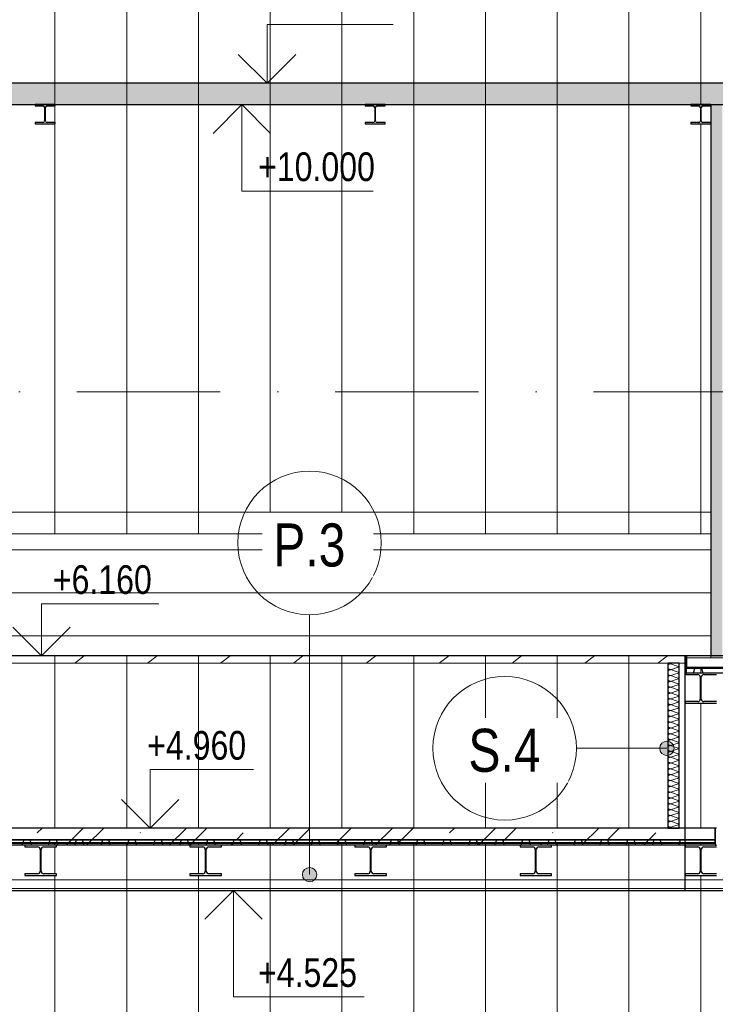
# Model space of a CAD drawing. Header units: millimetres. Extents: x -2033 to 156832, y -23587 to 25008.
# Tile 62 of 71: x 109191 to 114039, y 3732 to 10592. Entities that reach past the tile are written whole.
import ezdxf

# ---------------------------------------------------------------- set-up
doc = ezdxf.new("R2010")
doc.units = ezdxf.units.MM
doc.linetypes.add('Čerchovaná 10mm', pattern=[1800, 1000, -400, 0, -400])
for name, color, linetype, lineweight in [('CA_KOTY', 3, 'Continuous', 9), ('CA_OSY', 5, 'Continuous', 9), ('CA_PODLAHA', 1, 'Continuous', 25), ('CA_PODLAHA25', 7, 'Continuous', 13), ('CA_POHHRA25', 7, 'Continuous', 13), ('CA_PSVBUB', 3, 'Continuous', 9), ('CA_REZY', 1, 'Continuous', 25), ('CA_SRAFY', 9, 'Continuous', 25), ('CA_ZARIZPRED', 8, 'Continuous', 13), ('Popisky podlahy', 250, 'Continuous', 9)]:
    doc.layers.add(name, color=color, linetype=linetype, lineweight=lineweight)
doc.styles.add('Arial_3', font='arial.ttf', dxfattribs={"width": 0.8, "height": 200})
doc.styles.add('Arial_8', font='arial.ttf', dxfattribs={"width": 0.8, "height": 300})
pattern_1 = [(45, (113120.25, 2698.53), (-359.21, 359.21), []), (45, (113263.94, 2698.53), (-359.21, 359.21), []), (45, (113551.3, 2698.53), (-215.526, 502.894), [203.2, -101.6, 3.353, -98.247])]

# ---------------------------------------------------------------- blocks, each defined once
blk = doc.blocks.new('ocelová kce final - 11542_003_OK-HALA_TaO-2_ET_AciS_2025-05-29_upr_dwg-2597525-ŘEZ 4 _vestavek V1')
at = {"layer": 'CA_REZY'}
for p, q in [((10200, 10000), (10060, 10000)), ((10060, 10000), (10060, 9991.5)), ((10060, 9991.5), (10115.2, 9991.5)), ((10127.2, 9979.5), (10127.2, 9887.5)), ((10132.7, 9887.5), (10132.7, 9979.5)), ((10144.7, 9991.5), (10200, 9991.5)), ((10200, 9991.5), (10200, 10000)), ((12500, 10000), (12360, 10000)), ((12360, 10000), (12360, 9991.5)), ((12360, 9991.5), (12415.2, 9991.5)), ((12427.2, 9979.5), (12427.2, 9887.5)), ((12432.7, 9887.5), (12432.7, 9979.5)), ((12444.7, 9991.5), (12500, 9991.5)), ((12500, 9991.5), (12500, 10000)), ((14770, 10000), (14630, 10000)), ((14630, 10000), (14630, 9991.5)), ((14630, 9991.5), (14685.2, 9991.5)), ((14697.2, 9979.5), (14697.2, 9887.5)), ((14702.7, 9887.5), (14702.7, 9979.5)), ((14714.7, 9991.5), (14770, 9991.5)), ((14770, 9991.5), (14770, 10000)), ((10115.2, 9875.5), (10060, 9875.5)), ((10060, 9875.5), (10060, 9867)), ((10060, 9867), (10200, 9867)), ((10200, 9875.5), (10144.7, 9875.5)), ((10200, 9867), (10200, 9875.5)), ((12415.2, 9875.5), (12360, 9875.5)), ((12360, 9875.5), (12360, 9867)), ((12360, 9867), (12500, 9867)), ((12500, 9875.5), (12444.7, 9875.5)), ((12500, 9867), (12500, 9875.5)), ((14685.2, 9875.5), (14630, 9875.5)), ((14630, 9875.5), (14630, 9867)), ((14630, 9867), (14770, 9867)), ((14770, 9875.5), (14714.7, 9875.5)), ((14770, 9867), (14770, 9875.5)), ((14600, 6160), (14590, 6160)), ((14590, 6160), (14590, 6040)), ((14600, 6040), (14600, 6160)), ((20440, 6160), (14600, 6160)), ((14600, 6160), (14600, 6079)), ((14810, 6040), (14590, 6040)), ((14590, 6040), (14590, 6029)), ((14590, 6040), (14600, 6040)), ((14600, 6079), (20440, 6079)), ((20440, 6079), (14600, 6079)), ((14600, 6079), (14600, 6076.3)), ((14600, 6076.3), (20440, 6076.3)), ((20440, 6076.3), (14600, 6076.3)), ((14600, 6076.3), (14600, 6074.5)), ((14600, 6074.5), (20440, 6074.5)), ((14590, 6029), (14678.5, 6029)), ((14696.5, 6011), (14696.5, 5859)), ((14703.5, 5859), (14703.5, 6011)), ((14721.5, 6029), (14810, 6029)), ((14590, 5841), (14590, 5830)), ((14678.5, 5841), (14590, 5841)), ((14810, 5841), (14721.5, 5841)), ((14590, 5830), (14810, 5830)), ((14800, 4960), (7380, 4960)), ((14800, 4960), (14800, 4840)), ((14810, 4960), (14800, 4960)), ((14800, 4879), (14800, 4960)), ((7380, 4879), (14800, 4879)), ((14800, 4879), (7380, 4879)), ((14800, 4857.6), (14800, 4879)), ((7380, 4857.6), (14800, 4857.6)), ((14800, 4857.6), (7380, 4857.6)), ((7380, 4855.9), (14800, 4855.9)), ((10210, 4840), (9990, 4840)), ((9990, 4840), (9990, 4829)), ((9990, 4829), (10078.5, 4829)), ((10096.5, 4811), (10096.5, 4659)), ((10103.5, 4659), (10103.5, 4811)), ((10121.5, 4829), (10210, 4829)), ((10210, 4829), (10210, 4840)), ((11360, 4840), (11140, 4840)), ((11140, 4840), (11140, 4829)), ((11140, 4829), (11228.5, 4829)), ((11246.5, 4811), (11246.5, 4659)), ((11253.5, 4659), (11253.5, 4811)), ((11271.5, 4829), (11360, 4829)), ((11360, 4829), (11360, 4840)), ((12510, 4840), (12290, 4840)), ((12290, 4840), (12290, 4829)), ((12290, 4829), (12378.5, 4829)), ((12396.5, 4811), (12396.5, 4659)), ((12403.5, 4659), (12403.5, 4811)), ((12421.5, 4829), (12510, 4829)), ((12510, 4829), (12510, 4840)), ((13660, 4840), (13440, 4840)), ((13440, 4840), (13440, 4829)), ((13440, 4829), (13528.5, 4829)), ((13546.5, 4811), (13546.5, 4659)), ((13553.5, 4659), (13553.5, 4811)), ((13571.5, 4829), (13660, 4829)), ((13660, 4829), (13660, 4840)), ((14810, 4840), (14590, 4840)), ((14590, 4840), (14590, 4829)), ((14590, 4829), (14678.5, 4829)), ((14696.5, 4811), (14696.5, 4659)), ((14703.5, 4659), (14703.5, 4811)), ((14721.5, 4829), (14810, 4829)), ((14800, 4855.9), (14800, 4857.6)), ((14800, 4840), (14810, 4840)), ((9990, 4641), (9990, 4630)), ((10078.5, 4641), (9990, 4641)), ((9990, 4630), (10210, 4630)), ((10210, 4641), (10121.5, 4641)), ((10210, 4630), (10210, 4641)), ((11228.5, 4641), (11140, 4641)), ((11140, 4641), (11140, 4630)), ((11140, 4630), (11360, 4630)), ((11360, 4641), (11271.5, 4641)), ((11360, 4630), (11360, 4641)), ((12378.5, 4641), (12290, 4641)), ((12290, 4641), (12290, 4630)), ((12290, 4630), (12510, 4630)), ((12510, 4641), (12421.5, 4641)), ((12510, 4630), (12510, 4641)), ((13528.5, 4641), (13440, 4641)), ((13440, 4641), (13440, 4630)), ((13440, 4630), (13660, 4630)), ((13660, 4641), (13571.5, 4641)), ((13660, 4630), (13660, 4641)), ((14590, 4641), (14590, 4630)), ((14678.5, 4641), (14590, 4641)), ((14590, 4630), (14810, 4630)), ((14810, 4641), (14721.5, 4641))]:
    blk.add_line(p, q, dxfattribs=at)
for centre, radius, start, end in [((10115.2, 9979.5), 12, 0, 90), ((10144.7, 9979.5), 12, 90, 180), ((12415.2, 9979.5), 12, 0, 90), ((12444.7, 9979.5), 12, 90, 180), ((14685.2, 9979.5), 12, 0, 90), ((14714.7, 9979.5), 12, 90, 180), ((10115.2, 9887.5), 12, 270, 0), ((10144.7, 9887.5), 12, 180, 270), ((12415.2, 9887.5), 12, 270, 0), ((12444.7, 9887.5), 12, 180, 270), ((14685.2, 9887.5), 12, 270, 0), ((14714.7, 9887.5), 12, 180, 270), ((14678.5, 6011), 18, 0, 90), ((14721.5, 6011), 18, 90, 180), ((14678.5, 5859), 18, 270, 0), ((14721.5, 5859), 18, 180, 270), ((10078.5, 4811), 18, 0, 90), ((10121.5, 4811), 18, 90, 180), ((11228.5, 4811), 18, 0, 90), ((11271.5, 4811), 18, 90, 180), ((12378.5, 4811), 18, 0, 90), ((12421.5, 4811), 18, 90, 180), ((13528.5, 4811), 18, 0, 90), ((13571.5, 4811), 18, 90, 180), ((14678.5, 4811), 18, 0, 90), ((14721.5, 4811), 18, 90, 180), ((10078.5, 4659), 18, 270, 0), ((10121.5, 4659), 18, 180, 270), ((11228.5, 4659), 18, 270, 0), ((11271.5, 4659), 18, 180, 270), ((12378.5, 4659), 18, 270, 0), ((12421.5, 4659), 18, 180, 270), ((13528.5, 4659), 18, 270, 0), ((13571.5, 4659), 18, 180, 270), ((14678.5, 4659), 18, 270, 0), ((14721.5, 4659), 18, 180, 270)]:
    blk.add_arc(centre, radius, start, end, dxfattribs=at)
blk = doc.blocks.new('ocelová kce final - ocelová kce final-2597615-ŘEZ 4 _vestavek V1')
blk.add_blockref('ocelová kce final - 11542_003_OK-HALA_TaO-2_ET_AciS_2025-05-29_upr_dwg-2597525-ŘEZ 4 _vestavek V1', (0, 0))
blk = doc.blocks.new('Popisek podlahy - Popisek podlahy-1418391-ŘEZ 4 _vestavek V1')
at = {"layer": 'Popisky podlahy'}
blk.add_circle((16960.1, 7045.2), 500, dxfattribs=at)
blk = doc.blocks.new('HP_Popisek stěny - HP_Popisek stěny-1417901-ŘEZ 4 _vestavek V1')
at = {"layer": 'CA_PSVBUB'}
blk.add_circle((13333.3, 5515.9), 500, dxfattribs=at)

msp = doc.modelspace()

# ---------------------------------------------------------------- hatches: boundary and pattern name
at = {"layer": 'CA_POHHRA25', "lineweight": 9}
h = msp.add_hatch(dxfattribs=at)
h.set_pattern_fill('FP_32', color=256, style=0, pattern_type=2)
h.set_pattern_definition([(90, (146436.8, 0), (-500, 3e-14), [])])
h.paths.add_polyline_path([(119678, 6040), (119678, 6029), (119589.5, 6029), (119576.8, 6023.7), (119571.5, 6011), (119571.5, 5859), (119576.8, 5846.3), (119589.5, 5841), (119678, 5841), (119678, 5830), (119458, 5830), (119458, 5841), (119546.5, 5841), (119559.2, 5846.3), (119564.5, 5859), (119564.5, 6011), (119559.2, 6023.7), (119546.5, 6029), (119458, 6029), (119458, 6040), (119660.9, 6040)])
h.paths.add_polyline_path([(106787.9, 300), (107237.9, 300), (107237.9, 400), (113337.9, 400), (113337.9, 300), (113637.9, 300), (113637.9, 400), (119728, 400), (119728, 6160), (119808, 6160), (119808, 300), (120235.4, 300), (120235.4, 400), (120517.7, 400), (120517.7, 4965), (120427.7, 4965), (120427.7, 5000), (120347.7, 5000), (120347.7, 5880), (120427.7, 5880), (120427.7, 6030), (121688.1, 6030), (121688.1, 12419.3), (106587.9, 12419.3), (106587.9, 7010), (114007.9, 7010), (114007.9, 9867), (113868, 9867), (113868, 9875.5), (113923.2, 9875.5), (113931.7, 9879), (113935.2, 9887.5), (113935.2, 9979.5), (113931.7, 9988), (113923.2, 9991.5), (113868, 9991.5), (113868, 10000), (118685.5, 10000), (118685.5, 6160), (119688, 6160), (119688, 6040), (119678, 6040), (119678, 6074.5), (113838, 6074.5), (113838, 6040), (114048, 6039.6), (114048, 6029), (113959.5, 6029), (113946.8, 6023.7), (113941.5, 6011), (113941.5, 5859), (113946.8, 5846.3), (113959.5, 5841), (114048, 5841), (114048, 5830), (113828, 5830), (113828, 5841), (113916.5, 5841), (113929.2, 5846.3), (113934.5, 5859), (113934.5, 6011), (113929.2, 6023.7), (113916.5, 6029), (113828, 6029), (113828, 6160), (106587.9, 6160), (106588, 3580), (106598, 3580), (106590.9, 3582.9), (106588, 3590), (106588, 3670), (106590.9, 3677.1), (106598, 3680), (106728, 3680), (106735.1, 3677.1), (106738, 3670), (106738, 3590), (106735.1, 3582.9), (106728, 3580), (106687.9, 3580), (106687.9, 400), (106787.9, 400), (106787.9, 331.5)])
h.paths.add_polyline_path([(119595.5, 636.2), (119528, 636.2), (119523, 641.4), (119520.1, 651.4), (119518.2, 667.5), (119518, 674.9), (119519.1, 1002.1), (119521.9, 1014.9), (119523, 1017.7), (119528, 1022.9), (119608, 1022.9), (119613, 1017.7), (119615.9, 1007.8), (119617.8, 991.6), (119618, 984.2), (119616.8, 657), (119614.1, 644.2), (119613, 641.4), (119608, 636.2)])
h.paths.add_polyline_path([(108228, 636.2), (108148, 636.2), (108143, 641.4), (108140.1, 651.4), (108138.2, 667.5), (108138, 674.9), (108139.1, 1002.1), (108141.9, 1014.9), (108143, 1017.7), (108148, 1022.9), (108228, 1022.9), (108233, 1017.7), (108235.9, 1007.8), (108237.8, 991.6), (108238, 984.2), (108236.8, 657), (108234.1, 644.2), (108233, 641.4)])
h.paths.add_polyline_path([(119595.5, 655.6), (119609.3, 656.2), (119611.2, 660.1), (119612.6, 667.5), (119613, 674.9), (119612, 996), (119609.3, 1002.9), (119608, 1003.6), (119526.7, 1002.9), (119524.8, 999), (119523.4, 991.6), (119523, 984.2), (119524, 663.1), (119526.7, 656.2), (119528, 655.6)])
h.paths.add_polyline_path([(108148, 655.6), (108229.3, 656.2), (108231.2, 660.1), (108232.6, 667.5), (108233, 674.9), (108232, 996), (108229.3, 1002.9), (108228, 1003.6), (108146.7, 1002.9), (108144.8, 999), (108143.4, 991.6), (108143, 984.2), (108144, 663.1), (108146.7, 656.2), (108147.3, 655.7)])
h.paths.add_polyline_path([(120217.7, 1410), (120217.7, 1975), (120437.7, 1975), (120437.7, 1410), (120223.9, 1410)])
h.paths.add_polyline_path([(106598, 3585), (106728, 3585), (106731.5, 3586.5), (106733, 3590), (106733, 3670), (106731.5, 3673.5), (106728, 3675), (106598, 3675), (106594.5, 3673.5), (106593, 3670), (106593, 3590), (106594.5, 3586.5)])
h.paths.add_polyline_path([(108228, 4442.2), (108144.2, 4443.3), (108140.9, 4446.3), (108138.7, 4450.9), (108138, 4456.3), (108138.7, 4574.9), (108140.9, 4579.5), (108144.2, 4582.5), (108148, 4583.6), (108231.8, 4582.5), (108235.1, 4579.5), (108237.2, 4574.9), (108238, 4569.5), (108237.2, 4450.9), (108235.1, 4446.3), (108231.8, 4443.3), (108229, 4442.3)])
h.paths.add_polyline_path([(119595.5, 4442.2), (119524.2, 4443.3), (119520.9, 4446.3), (119518.7, 4450.9), (119518, 4456.3), (119518.7, 4574.9), (119520.9, 4579.5), (119524.2, 4582.5), (119528, 4583.6), (119611.8, 4582.5), (119615.1, 4579.5), (119617.2, 4574.9), (119618, 4569.5), (119617.2, 4450.9), (119615.1, 4446.3), (119611.8, 4443.3), (119608, 4442.2)])
h.paths.add_polyline_path([(108148, 4449.3), (108229.9, 4449.8), (108232.1, 4452.4), (108233, 4456.3), (108232.1, 4573.4), (108229.9, 4576), (108228, 4576.5), (108146.1, 4576), (108143.8, 4573.4), (108143, 4569.5), (108143.8, 4452.4), (108146.1, 4449.8), (108147, 4449.4)])
h.paths.add_polyline_path([(119528, 4449.3), (119609.9, 4449.8), (119612.1, 4452.4), (119613, 4456.3), (119612.1, 4573.4), (119609.9, 4576), (119608, 4576.5), (119526.1, 4576), (119523.8, 4573.4), (119523, 4569.5), (119523.8, 4452.4), (119526.1, 4449.8), (119527, 4449.4)])
h.paths.add_polyline_path([(106614.5, 4620), (106608, 4620), (106608, 4960), (113707.9, 4960), (113707.9, 6110), (113787.9, 6110), (113787.9, 4960), (114048, 4960), (114048, 4829), (113959.5, 4829), (113946.8, 4823.7), (113941.5, 4811), (113941.5, 4659), (113946.8, 4646.3), (113959.5, 4641), (114048, 4641), (114048, 4630), (113828, 4630), (113828, 4641), (113916.5, 4641), (113929.2, 4646.3), (113934.5, 4659), (113934.5, 4811), (113929.2, 4823.7), (113916.5, 4829), (113828, 4829), (113828, 4840), (114038, 4840), (114038, 4855.9), (106618, 4855.9), (106618.3, 4840), (106650.1, 4840), (106650.1, 4828), (106627.5, 4828), (106618, 4823.4), (106614.5, 4815), (106614.5, 4645), (106618.3, 4635.8), (106627.5, 4632), (106650.1, 4632), (106650.1, 4620), (106618.3, 4620)])
h.paths.add_polyline_path([(108078, 4620), (107178, 4620), (107178, 4630), (106958, 4630), (106958, 4620), (106650.1, 4620), (106650.1, 4632), (106958, 4632), (106958, 4641), (107046.5, 4641), (107059.2, 4646.3), (107064.5, 4659), (107064.5, 4811), (107059.2, 4823.7), (107046.5, 4829), (106650.1, 4828), (106650.1, 4840), (108298, 4840), (108298, 4829), (108209.5, 4829), (108196.8, 4823.7), (108191.5, 4808.5), (108191.5, 4659), (108196.8, 4646.3), (108209.5, 4641), (108298, 4641), (108298, 4630), (108078, 4630)])
h.paths.add_polyline_path([(110509.5, 4630), (110378, 4630), (110378, 4641), (110466.5, 4641), (110479.2, 4646.3), (110484.5, 4659), (110484.5, 4811), (110479.2, 4823.7), (110466.5, 4829), (110378, 4829), (110378, 4840), (110598, 4840), (110598, 4829), (110509.5, 4829), (110496.8, 4823.7), (110491.5, 4811), (110491.5, 4659), (110496.8, 4646.3), (110509.5, 4641), (110598, 4641), (110598, 4630)])
h.paths.add_polyline_path([(112678, 4630), (112678, 4641), (112766.5, 4641), (112779.2, 4646.3), (112784.5, 4659), (112784.5, 4811), (112779.2, 4823.7), (112766.5, 4829), (112678, 4829), (112678, 4840), (112898, 4840), (112898, 4829), (112809.5, 4829), (112796.8, 4823.7), (112791.5, 4808.5), (112791.5, 4659), (112796.8, 4646.3), (112809.5, 4641), (112898, 4641), (112898, 4630), (112766.5, 4630)])
h.paths.add_polyline_path([(109359.5, 4630), (109228, 4630), (109228, 4641), (109316.5, 4641), (109329.2, 4646.3), (109334.5, 4659), (109334.5, 4811), (109329.2, 4823.7), (109316.5, 4829), (109228, 4829), (109228, 4840), (109448, 4840), (109448, 4829), (109359.5, 4829), (109346.8, 4823.7), (109341.5, 4808.5), (109341.5, 4659), (109346.8, 4646.3), (109359.5, 4641), (109448, 4641), (109448, 4630)])
h.paths.add_polyline_path([(111659.5, 4630), (111528, 4630), (111528, 4641), (111616.5, 4641), (111629.2, 4646.3), (111634.5, 4659), (111634.5, 4811), (111629.2, 4823.7), (111616.5, 4829), (111528, 4829), (111528, 4840), (111748, 4840), (111748, 4829), (111659.5, 4829), (111646.8, 4823.7), (111641.5, 4808.5), (111641.5, 4659), (111646.8, 4646.3), (111659.5, 4641), (111748, 4641), (111748, 4630)])
h.paths.add_polyline_path([(107563.1, 4632), (108078, 4632), (108078, 4641), (108166.5, 4641), (108179.2, 4646.3), (108184.5, 4659), (108184.5, 4811), (108179.2, 4823.7), (108166.5, 4829), (107089.5, 4829), (107076.8, 4823.7), (107071.5, 4808.5), (107071.5, 4659), (107076.8, 4646.3), (107089.5, 4641), (107178, 4641), (107178, 4632)])
h.paths.add_polyline_path([(119595.5, 4685), (119528, 4685), (119520.9, 4687.9), (119518, 4695), (119518, 4775), (119520.9, 4782.1), (119528, 4785), (119608, 4785), (119615.1, 4782.1), (119618, 4775), (119618, 4695), (119615.1, 4687.9), (119608, 4685)])
h.paths.add_polyline_path([(119528, 4690), (119608, 4690), (119611.5, 4691.5), (119613, 4695), (119613, 4775), (119611.5, 4778.5), (119608, 4780), (119528, 4780), (119524.5, 4778.5), (119523, 4775), (119523, 4695), (119524.5, 4691.5)])
h.paths.add_polyline_path([(118428, 5830), (118428, 5841), (118516.5, 5841), (118529.2, 5846.3), (118534.5, 5859), (118534.5, 6011), (118529.2, 6023.7), (118516.5, 6029), (118428, 6029), (118428, 6040), (118648, 6040), (118648, 6029), (118559.5, 6029), (118546.8, 6023.7), (118541.5, 6011), (118541.5, 5859), (118546.8, 5846.3), (118559.5, 5841), (118648, 5841), (118648, 5830), (118516.5, 5830)])
h.paths.add_polyline_path([(115109.5, 5830), (114978, 5830), (114978, 5841), (115066.5, 5841), (115079.2, 5846.3), (115084.5, 5859), (115084.5, 6011), (115079.2, 6023.7), (115066.5, 6029), (114978, 6029), (114978, 6040), (115198, 6040), (115198, 6029), (115109.5, 6029), (115096.8, 6023.7), (115091.5, 6011), (115091.5, 5859), (115096.8, 5846.3), (115109.5, 5841), (115198, 5841), (115198, 5830), (115148.8, 5830)])
h.paths.add_polyline_path([(117278, 5830), (117278, 5841), (117366.5, 5841), (117379.2, 5846.3), (117384.5, 5859), (117384.5, 6011), (117379.2, 6023.7), (117366.5, 6029), (117278, 6029), (117278, 6040), (117498, 6040), (117498, 6029), (117409.5, 6029), (117396.8, 6023.7), (117391.5, 6011), (117391.5, 5859), (117396.8, 5846.3), (117409.5, 5841), (117498, 5841), (117498, 5830), (117366.5, 5830)])
h.paths.add_polyline_path([(116128, 5830), (116128, 5841), (116216.5, 5841), (116229.2, 5846.3), (116234.5, 5859), (116234.5, 6011), (116229.2, 6023.7), (116216.5, 6029), (116128, 6029), (116128, 6040), (116348, 6040), (116348, 6029), (116259.5, 6029), (116246.8, 6023.7), (116241.5, 6011), (116241.5, 5859), (116246.8, 5846.3), (116259.5, 5841), (116348, 5841), (116348, 5830), (116195.1, 5830)])
h.paths.add_polyline_path([(119688.5, 6170), (119682.5, 6170), (119682.5, 6270), (119688.5, 6270)])
h.paths.add_polyline_path([(119710.7, 6737.7), (119697.1, 6742.8), (119689.6, 6753.1), (119689.6, 6766.9), (119697.7, 6778), (119710.7, 6782.2), (119724.4, 6777.2), (119731.9, 6766.9), (119731.9, 6753.1), (119723.8, 6742), (119719.7, 6740.6)])
h.paths.add_polyline_path([(119710.7, 6740.6), (119724.4, 6746.3), (119730.1, 6760), (119723.8, 6773.9), (119710.7, 6779.3), (119697.1, 6773.7), (119691.4, 6760), (119697.7, 6746.1), (119707.5, 6742)])
h.paths.add_polyline_path([(119710.7, 7237.7), (119697.1, 7242.8), (119689.6, 7253.1), (119689.6, 7266.9), (119697.7, 7278), (119710.7, 7282.2), (119724.4, 7277.2), (119731.9, 7266.9), (119731.9, 7253.1), (119723.8, 7242), (119719.7, 7240.6)])
h.paths.add_polyline_path([(119710.7, 7240.6), (119724.4, 7246.3), (119730.1, 7260), (119723.8, 7273.9), (119710.7, 7279.3), (119697.1, 7273.7), (119691.4, 7260), (119697.7, 7246.1), (119707.5, 7242)])
h.paths.add_polyline_path([(107034.2, 9672.2), (107032.5, 9673), (107035.1, 9676.8), (107034.3, 9672.5)])
h.paths.add_polyline_path([(107036, 9672), (107034.3, 9672.4), (107036, 9676.8), (107100, 9676.8), (107100.9, 9672.1), (107100, 9672), (107039.9, 9672)])
h.paths.add_polyline_path([(107101.8, 9672.2), (107102.5, 9674.5), (107102.5, 9672.5)])
h.paths.add_polyline_path([(107028.8, 9677.4), (107028.8, 9679.5), (107030.8, 9678.6), (107029.7, 9678)])
h.paths.add_polyline_path([(107029.7, 9675.6), (107029.7, 9677.7), (107031.5, 9677.3), (107031, 9676.8)])
h.paths.add_polyline_path([(107031, 9674.1), (107029.7, 9675.6), (107032, 9675.6), (107032, 9675.6)])
h.paths.add_polyline_path([(107032.5, 9673), (107031, 9674.1), (107033.5, 9675.4), (107033, 9674.1)])
h.paths.add_polyline_path([(107103.5, 9673), (107103.5, 9675.6), (107105, 9674.1), (107104, 9673.4)])
h.paths.add_polyline_path([(107105, 9674.1), (107104, 9677), (107106.2, 9675.6)])
h.paths.add_polyline_path([(107106.2, 9675.6), (107104, 9678.4), (107107.2, 9677.4)])
h.paths.add_polyline_path([(107107.2, 9677.4), (107104, 9679.5), (107107.8, 9679.5)])
h.paths.add_polyline_path([(107028.8, 9762.5), (107029.7, 9764.3), (107032, 9761.6), (107029.7, 9762.2)])
h.paths.add_polyline_path([(107028.2, 9760.5), (107029.7, 9762), (107032, 9760.4), (107028.8, 9760.5)])
h.paths.add_polyline_path([(107028, 9758.3), (107028.8, 9760.3), (107032, 9759.4), (107028.8, 9758.6)])
h.paths.add_polyline_path([(107028, 9681.6), (107028.8, 9758.3), (107032, 9758.3), (107032, 9681.6), (107028.8, 9681.6)])
h.paths.add_polyline_path([(107028.2, 9679.5), (107028.8, 9681.4), (107032, 9680.5), (107028.4, 9679.5)])
h.paths.add_polyline_path([(107108, 9681.6), (107104, 9681.6), (107104, 9758.3), (107108, 9758.3)])
h.paths.add_polyline_path([(107107.8, 9679.5), (107104, 9680.6), (107108, 9681.6), (107107.8, 9679.5)])
h.paths.add_polyline_path([(107108, 9758.3), (107104, 9759.4), (107107.8, 9760.4)])
h.paths.add_polyline_path([(107103.6, 9760.4), (107107.2, 9762.5), (107107.2, 9760.5), (107103.9, 9760.4)])
h.paths.add_polyline_path([(107103.1, 9761.3), (107106.2, 9764.3), (107106.2, 9762.2), (107103.6, 9761.5)])
h.paths.add_polyline_path([(107105, 9765.8), (107106.2, 9764.3), (107104, 9764.3), (107104, 9764.4)])
h.paths.add_polyline_path([(107103.5, 9767), (107105, 9765.8), (107102.5, 9764.6), (107103, 9765.8)])
h.paths.add_polyline_path([(107101.8, 9767.7), (107103.5, 9767), (107100.9, 9763.1), (107101.7, 9767.5)])
h.paths.add_polyline_path([(107034.2, 9767.7), (107039.9, 9767.9), (107101.7, 9767.6), (107100, 9763.1), (107036, 9763.1), (107034.3, 9767.6)])
h.paths.add_polyline_path([(107032.5, 9767), (107034.3, 9767.5), (107033.5, 9765.5), (107033.3, 9765.8)])
h.paths.add_polyline_path([(107031, 9765.8), (107032.5, 9767), (107032.5, 9764.4), (107032, 9764.9)])
h.paths.add_polyline_path([(107033.5, 9762.1), (107029.7, 9764.3), (107031, 9765.8), (107033.1, 9762.7)])
h.paths.add_polyline_path([(107108, 9867), (106998, 9867), (106998, 9875.5), (107053.2, 9875.5), (107061.7, 9879), (107065.2, 9887.5), (107065.2, 9979.5), (107061.7, 9988), (107053.2, 9991.5), (106998, 9991.5), (106998, 10000), (107138, 10000), (107138, 9991.5), (107082.7, 9991.5), (107074.3, 9988), (107070.7, 9979.5), (107070.7, 9887.5), (107074.3, 9879), (107082.7, 9875.5), (107138, 9875.5), (107138, 9867)])
h.paths.add_polyline_path([(111598, 9867), (111598, 9875.5), (111653.2, 9875.5), (111661.7, 9879), (111665.2, 9887.5), (111665.2, 9979.5), (111661.7, 9988), (111653.2, 9991.5), (111598, 9991.5), (111598, 10000), (111738, 10000), (111738, 9991.5), (111682.7, 9991.5), (111674.3, 9988), (111670.7, 9979.5), (111670.7, 9887.5), (111674.3, 9879), (111682.7, 9875.5), (111738, 9875.5), (111738, 9867), (111653.2, 9867)])
h.paths.add_polyline_path([(109298, 9867), (109298, 9875.5), (109353.2, 9875.5), (109361.7, 9879), (109365.2, 9887.5), (109365.2, 9979.5), (109361.7, 9988), (109353.2, 9991.5), (109298, 9991.5), (109298, 10000), (109438, 10000), (109438, 9991.5), (109382.7, 9991.5), (109374.3, 9988), (109370.7, 9979.5), (109370.7, 9887.5), (109374.3, 9879), (109382.7, 9875.5), (109438, 9875.5), (109438, 9867), (109353.2, 9867)])
h.paths.add_polyline_path([(113952.7, 9875.5), (114007.9, 9875.5), (114007.9, 9991.5), (113952.7, 9991.5), (113944.3, 9988), (113940.7, 9979.5), (113940.7, 9887.5), (113944.3, 9879)])
h.paths.add_polyline_path([(107223.4, 9909), (107223.4, 9912), (107272.3, 9912), (107272.3, 9909)])
h.paths.add_polyline_path([(107276.2, 9915), (107276.2, 9953), (107280, 9953), (107280, 9915)])
h.paths.add_polyline_path([(107215.7, 9915), (107215.7, 9953), (107219.6, 9953), (107219.6, 9915)])
h.paths.add_polyline_path([(107272.3, 9956), (107223.4, 9956), (107223.4, 9959), (107272.3, 9959)])
h = msp.add_hatch(dxfattribs=at)
h.set_pattern_fill('FP_41', color=256, style=0, pattern_type=2)
h.set_pattern_definition([(0, (113120.25, 2698.53), (0, 300), [])])
h.paths.add_polyline_path([(107034.2, 6160), (114007.9, 6160), (114007.9, 7010), (106587.9, 7010), (106587.9, 6160)])
h.paths.add_polyline_path([(107034.2, 6206.3), (107032.5, 6207), (107035.1, 6210.9), (107034.3, 6206.5)])
h.paths.add_polyline_path([(107039.9, 6206.1), (107034.3, 6206.4), (107036, 6210.9), (107100, 6210.9), (107100.9, 6206.2), (107100, 6206.1)])
h.paths.add_polyline_path([(107101.8, 6206.3), (107102.5, 6208.5), (107102.5, 6206.6)])
h.paths.add_polyline_path([(107103.5, 6207), (107103.5, 6209.6), (107105, 6208.2)])
h.paths.add_polyline_path([(107028.8, 6211.5), (107028.8, 6213.5), (107030.8, 6212.7), (107029.7, 6212)])
h.paths.add_polyline_path([(107029.7, 6209.7), (107029.7, 6211.8), (107031.5, 6211.3), (107031, 6210.9)])
h.paths.add_polyline_path([(107031, 6208.2), (107029.7, 6209.7), (107032, 6209.7)])
h.paths.add_polyline_path([(107032.5, 6207), (107031, 6208.2), (107033.5, 6209.4), (107033, 6208.2)])
h.paths.add_polyline_path([(107105, 6208.2), (107104.2, 6210.9), (107106.2, 6209.7)])
h.paths.add_polyline_path([(107106.2, 6209.7), (107104, 6212.4), (107106.9, 6210.9)])
h.paths.add_polyline_path([(107107.2, 6211.5), (107104, 6213.6), (107107.8, 6213.5)])
h.paths.add_polyline_path([(107108, 6215.7), (107104, 6215.7), (107104, 6292.4), (107108, 6292.4)])
h.paths.add_polyline_path([(107107.8, 6213.5), (107104, 6214.6), (107108, 6215.7), (107107.8, 6213.6)])
h.paths.add_polyline_path([(107028.8, 6296.6), (107029.7, 6298.4), (107032, 6295.6), (107029.7, 6296.3)])
h.paths.add_polyline_path([(107028.2, 6294.5), (107029.7, 6296), (107032, 6294.5), (107028.8, 6294.5)])
h.paths.add_polyline_path([(107028, 6292.4), (107028.8, 6294.4), (107032, 6293.4), (107028.8, 6292.6)])
h.paths.add_polyline_path([(107028, 6215.7), (107028.8, 6292.4), (107032, 6292.4), (107032, 6215.7), (107028.8, 6215.7)])
h.paths.add_polyline_path([(107028.2, 6213.5), (107028.8, 6215.4), (107032, 6214.6), (107028.4, 6213.6)])
h.paths.add_polyline_path([(107108, 6292.4), (107104, 6293.5), (107107.8, 6294.5)])
h.paths.add_polyline_path([(107103.6, 6294.5), (107107.2, 6296.6), (107107.2, 6294.5), (107103.9, 6294.5)])
h.paths.add_polyline_path([(107103.1, 6295.4), (107106.2, 6298.4), (107106.2, 6296.3), (107103.6, 6295.5)])
h.paths.add_polyline_path([(107102.5, 6296.2), (107105, 6299.9), (107106.2, 6298.4), (107103.1, 6296.5)])
h.paths.add_polyline_path([(107103.5, 6301), (107105, 6299.9), (107102.5, 6298.6), (107103, 6299.9)])
h.paths.add_polyline_path([(107101.8, 6301.8), (107103.5, 6301), (107100.9, 6297.2), (107101.7, 6301.5)])
h.paths.add_polyline_path([(107034.2, 6301.8), (107039.9, 6302), (107101.7, 6301.6), (107100, 6297.2), (107036, 6297.2), (107034.3, 6301.6)])
h.paths.add_polyline_path([(107032.5, 6301), (107034.3, 6301.5), (107033.5, 6299.5), (107033.3, 6299.9)])
h.paths.add_polyline_path([(107031, 6299.9), (107032.5, 6301), (107032.5, 6298.4)])
h.paths.add_polyline_path([(107033.5, 6296.2), (107029.7, 6298.4), (107031, 6299.9), (107033.1, 6296.7)])
at = {"layer": 'CA_PSVBUB'}
h = msp.add_hatch(color=256, dxfattribs=at)
edge = h.paths.add_edge_path()
edge.add_arc((113701.9, 5515.9), 50, 0, 360)
at = {"layer": 'CA_SRAFY', "lineweight": 9}
h = msp.add_hatch(dxfattribs=at)
h.set_pattern_fill('FP_39', color=256, angle=-113.578, style=0, pattern_type=2)
h.set_pattern_definition([(246.422, (112563.63, 10138.96), (-0.0002, -220.727), [38.113, -20.106, 100.311, -20.106, -62.196]), (246.422, (112563.63, 10138.96), (-0.0002, -220.727), [-178.636, 38.113, -24.083]), (293.578, (112621.43, 10138.96), (96.3319, 0.0005), [38.113, -20.106, 100.311, -20.106, -62.196]), (293.578, (112621.43, 10138.96), (96.3319, 0.0005), [-178.636, 38.113, -24.083]), (180, (112621.43, 10138.96), (7e-13, -220.726), [57.799, -38.532]), (180, (112573.26, 9940.3), (7e-13, -220.726), [57.799, -38.532]), (270, (112636.67, 10104.03), (96.334, 3e-13), [18.426, -202.3]), (270, (112588.51, 9993.67), (96.334, 3e-13), [18.426, -202.3]), (270, (112548.38, 10104.03), (96.334, 3e-13), [18.426, -202.3]), (270, (112500.22, 9993.67), (96.334, 3e-13), [18.426, -202.3])])
h.paths.add_polyline_path([(115410.3, 10000), (117367.9, 10000), (117367.9, 10150), (106587.9, 10150), (106587.9, 10000), (114364, 10000)])
h = msp.add_hatch(dxfattribs=at)
h.set_pattern_fill('FP_40', color=256, angle=-18.43, style=0, pattern_type=2)
h.set_pattern_definition([(71.57, (114012.938, 8074.92), (-0.00319, 40.64254), [6.096, -283.058, 32.106, 0]), (288.43, (114012.938, 8085.08), (0.00319, 40.64254), [6.096, -283.058, 31.648, 0]), (18.43, (114012.938, 8074.92), (-101.60858, -20.31297), [96.368, -224.892]), (341.57, (114012.938, 8085.08), (101.60858, -20.31297), [96.368, -224.892])])
h.paths.add_polyline_path([(114037.1, 6145), (114087.9, 6145), (114087.9, 10000), (114007.9, 10000), (114007.9, 6145)])
h = msp.add_hatch(dxfattribs=at)
h.set_pattern_fill('FP_44', color=256, style=0, pattern_type=2)
h.set_pattern_definition([(216.87, (113323.45, 3206.53), (1523.9982, 1016.0027), [254, -2286]), (206.565, (113628.25, 3054.13), (-508.0007, -508), [567.96, -567.96]), (198.435, (113628.25, 2800.13), (-1015.9995, -508.0012), [321.288, -1285.15])])
h.paths.add_polyline_path([(113186.9, 6110), (113827.9, 6110), (113827.9, 6160), (106587.9, 6160), (106587.9, 6110), (113056.2, 6110)])
h = msp.add_hatch(dxfattribs=at)
h.set_pattern_fill('FP_45', color=256, angle=-18.43, style=0, pattern_type=2)
h.set_pattern_definition([(71.57, (113712.938, 5529.92), (-0.0032, 40.64254), [6.096, -283.058, 32.106, 0]), (288.43, (113712.937, 5540.08), (0.0032, 40.64254), [6.096, -283.058, 31.648, 0]), (18.43, (113712.938, 5529.92), (-101.60858, -20.31297), [96.368, -224.892]), (341.57, (113712.937, 5540.08), (101.60858, -20.31297), [96.368, -224.892])])
h.paths.add_polyline_path([(113787.9, 4960), (113787.9, 6110), (113707.9, 6110), (113707.9, 4960), (113775.5, 4960)])
h = msp.add_hatch(dxfattribs=at)
h.set_pattern_fill('FP_38', color=256, style=0, pattern_type=2)
h.set_pattern_definition(pattern_1)
h.paths.add_polyline_path([(116879.4, 6040), (116998.4, 6040), (117010.4, 6080), (117050.4, 6080), (117062.4, 6040), (117181.4, 6040), (117193.4, 6080), (117233.4, 6080), (117245.4, 6040), (117364.4, 6040), (117376.4, 6080), (117416.4, 6080), (117428.4, 6040), (117547.4, 6040), (117559.4, 6080), (117599.4, 6080), (117611.4, 6040), (117730.4, 6040), (117742.4, 6080), (117782.4, 6080), (117794.4, 6040), (117913.4, 6040), (117925.4, 6080), (117965.4, 6080), (117977.4, 6040), (118096.4, 6040), (118108.4, 6080), (118148.4, 6080), (118160.4, 6040), (118279.4, 6040), (118291.4, 6080), (118331.4, 6080), (118343.4, 6040), (118462.4, 6040), (118474.4, 6080), (118514.4, 6080), (118526.4, 6040), (118645.4, 6040), (118657.4, 6080), (118697.4, 6080), (118709.4, 6040), (118828.4, 6040), (118840.4, 6080), (118880.4, 6080), (118892.4, 6040), (119011.4, 6040), (119023.4, 6080), (119063.4, 6080), (119075.4, 6040), (119194.4, 6040), (119206.4, 6080), (119246.4, 6080), (119258.4, 6040), (119377.4, 6040), (119389.4, 6080), (119429.4, 6080), (119441.4, 6040), (119560.4, 6040), (119572.4, 6080), (119612.4, 6080), (119624.4, 6040), (119688, 6040), (119688, 6145), (113827.9, 6145), (113827.9, 6040), (113887.4, 6040), (113899.4, 6080), (113939.4, 6080), (113951.4, 6040), (114070.4, 6040), (114082.4, 6080), (114122.4, 6080), (114134.4, 6040), (114253.4, 6040), (114265.4, 6080), (114305.4, 6080), (114317.4, 6040), (114436.4, 6040), (114448.4, 6080), (114488.4, 6080), (114500.4, 6040), (114619.4, 6040), (114631.4, 6080), (114671.4, 6080), (114683.4, 6040), (114802.4, 6040), (114814.4, 6080), (114854.4, 6080), (114866.4, 6040), (114985.4, 6040), (114997.4, 6080), (115037.4, 6080), (115049.4, 6040), (115168.4, 6040), (115180.4, 6080), (115220.4, 6080), (115232.4, 6040), (115351.4, 6040), (115363.4, 6080), (115403.4, 6080), (115415.4, 6040), (115534.4, 6040), (115546.4, 6080), (115586.4, 6080), (115598.4, 6040), (115717.4, 6040), (115729.4, 6080), (115769.4, 6080), (115781.4, 6040), (115900.4, 6040), (115912.4, 6080), (115952.4, 6080), (115964.4, 6040), (116083.4, 6040), (116095.4, 6080), (116135.4, 6080), (116147.4, 6040), (116266.4, 6040), (116278.4, 6080), (116318.4, 6080), (116330.4, 6040), (116449.4, 6040), (116461.4, 6080), (116501.4, 6080), (116513.4, 6040), (116632.4, 6040), (116644.4, 6080), (116684.4, 6080), (116696.4, 6040), (116815.4, 6040), (116827.4, 6080), (116867.4, 6080)])
h = msp.add_hatch(dxfattribs=at)
h.set_pattern_fill('FP_38', color=256, style=0, pattern_type=2)
h.set_pattern_definition(pattern_1)
h.paths.add_polyline_path([(109698.9, 4840), (109758.4, 4840), (109770.4, 4880), (109810.4, 4880), (109822.4, 4840), (109941.4, 4840), (109953.4, 4880), (109993.4, 4880), (110005.4, 4840), (110124.4, 4840), (110136.4, 4880), (110176.4, 4880), (110188.4, 4840), (110307.4, 4840), (110319.4, 4880), (110359.4, 4880), (110371.4, 4840), (110490.4, 4840), (110502.4, 4880), (110542.4, 4880), (110554.4, 4840), (110673.4, 4840), (110685.4, 4880), (110725.4, 4880), (110737.4, 4840), (110856.4, 4840), (110868.4, 4880), (110908.4, 4880), (110920.4, 4840), (111039.4, 4840), (111051.4, 4880), (111091.4, 4880), (111103.4, 4840), (111222.4, 4840), (111234.4, 4880), (111274.4, 4880), (111286.4, 4840), (111405.4, 4840), (111417.4, 4880), (111457.4, 4880), (111469.4, 4840), (111588.4, 4840), (111600.4, 4880), (111640.4, 4880), (111652.4, 4840), (111771.4, 4840), (111783.4, 4880), (111823.4, 4880), (111835.4, 4840), (111954.4, 4840), (111966.4, 4880), (112006.4, 4880), (112018.4, 4840), (112137.4, 4840), (112149.4, 4880), (112189.4, 4880), (112201.4, 4840), (112320.4, 4840), (112332.4, 4880), (112372.4, 4880), (112384.4, 4840), (112503.4, 4840), (112515.4, 4880), (112555.4, 4880), (112567.4, 4840), (112686.4, 4840), (112698.4, 4880), (112738.4, 4880), (112750.4, 4840), (112869.4, 4840), (112881.4, 4880), (112921.4, 4880), (112933.4, 4840), (113052.4, 4840), (113064.4, 4880), (113104.4, 4880), (113116.4, 4840), (113235.4, 4840), (113247.4, 4880), (113287.4, 4880), (113299.4, 4840), (113418.4, 4840), (113430.4, 4880), (113470.4, 4880), (113482.4, 4840), (113601.4, 4840), (113613.4, 4880), (113653.4, 4880), (113665.4, 4840), (113784.4, 4840), (113796.4, 4880), (113827.9, 4880), (113827.9, 4960), (106587.9, 4960), (106587.9, 4840), (106647.5, 4840.6), (106659.4, 4880), (106699.4, 4880), (106711.4, 4840), (106830.4, 4840), (106842.4, 4880), (106882.4, 4880), (106894.4, 4840), (107013.4, 4840), (107025.4, 4880), (107065.4, 4880), (107077.4, 4840), (107196.4, 4840), (107208.4, 4880), (107248.4, 4880), (107260.4, 4840), (107379.4, 4840), (107391.4, 4880), (107431.4, 4880), (107443.4, 4840), (107562.4, 4840), (107574.4, 4880), (107614.4, 4880), (107626.4, 4840), (107745.4, 4840), (107757.4, 4880), (107797.4, 4880), (107809.4, 4840), (107928.4, 4840), (107940.4, 4880), (107980.4, 4880), (107992.4, 4840), (108111.4, 4840), (108123.4, 4880), (108163.4, 4880), (108175.4, 4840), (108294.4, 4840), (108306.4, 4880), (108346.4, 4880), (108358.4, 4840), (108477.4, 4840), (108489.4, 4880), (108529.4, 4880), (108541.4, 4840), (108660.4, 4840), (108672.4, 4880), (108712.4, 4880), (108724.4, 4840), (108843.4, 4840), (108855.4, 4880), (108895.4, 4880), (108907.4, 4840), (109026.4, 4840), (109038.4, 4880), (109078.4, 4880), (109090.4, 4840), (109209.4, 4840), (109221.4, 4880), (109261.4, 4880), (109273.4, 4840), (109392.4, 4840), (109404.4, 4880), (109444.4, 4880), (109456.4, 4840), (109575.4, 4840), (109587.4, 4880), (109627.4, 4880), (109639.4, 4840), (109655.7, 4840)])
at = {"layer": 'Popisky podlahy'}
h = msp.add_hatch(color=7, dxfattribs=at)
edge = h.paths.add_edge_path()
edge.add_arc((111211.5, 4635.5), 50, 0, 360)

# ---------------------------------------------------------------- linework, layer by layer
at = {"layer": 'CA_KOTY'}
for p, q in [((110914.9, 10559.2), (111794.3, 10559.2)), ((110914.9, 10150), (110914.9, 10559.2)), ((110914.9, 10150), (110714.9, 10350)), ((110914.9, 10150), (111114.9, 10350)), ((110739, 10000), (110539, 9800)), ((110739, 10000), (110939, 9800)), ((110739, 10000), (110739, 9398.3)), ((110739, 9398.3), (111653.6, 9398.3)), ((109343.7, 6522), (110161.9, 6522)), ((109343.7, 6160), (109343.7, 6522)), ((109343.7, 6160), (109143.7, 6360)), ((109343.7, 6160), (109543.7, 6360)), ((110100.7, 5367.3), (110819.6, 5367.3)), ((110100.7, 4960), (110100.7, 5367.3)), ((110100.7, 4960), (109900.7, 5160)), ((110100.7, 4960), (110300.7, 5160)), ((110681.9, 4525), (110481.9, 4325)), ((110681.9, 4525), (110881.9, 4325)), ((110681.9, 4525), (110681.9, 3784.3)), ((110681.9, 3784.3), (111591.9, 3784.3))]:
    msp.add_line(p, q, dxfattribs=at)
at = {"layer": 'CA_OSY', "linetype": 'Čerchovaná 10mm'}
for p, q in [((102389.1, 8000), (124246.1, 8000)), ((102389.1, 6160), (124246.1, 6160))]:
    msp.add_line(p, q, dxfattribs=at)
at = {"layer": 'CA_PODLAHA'}
for p, q in [((117367.9, 10150), (106587.9, 10150)), ((106587.9, 10000), (117287.9, 10000)), ((114007.9, 6160), (106587.9, 6160)), ((113827.9, 4525), (113827.9, 6160)), ((119688, 6040), (113827.9, 6040)), ((113887.4, 6040), (113899.4, 6080)), ((113899.4, 6080), (113939.4, 6080)), ((113939.4, 6080), (113951.4, 6040)), ((109209.4, 4840), (109221.4, 4880)), ((109221.4, 4880), (109261.4, 4880)), ((109261.4, 4880), (109273.4, 4840)), ((109392.4, 4840), (109404.4, 4880)), ((109404.4, 4880), (109444.4, 4880)), ((109444.4, 4880), (109456.4, 4840)), ((109575.4, 4840), (109587.4, 4880)), ((109587.4, 4880), (109627.4, 4880)), ((109627.4, 4880), (109639.4, 4840)), ((109758.4, 4840), (109770.4, 4880)), ((109770.4, 4880), (109810.4, 4880)), ((109810.4, 4880), (109822.4, 4840)), ((109941.4, 4840), (109953.4, 4880)), ((109953.4, 4880), (109993.4, 4880)), ((109993.4, 4880), (110005.4, 4840)), ((110124.4, 4840), (110136.4, 4880)), ((110136.4, 4880), (110176.4, 4880)), ((110176.4, 4880), (110188.4, 4840)), ((110307.4, 4840), (110319.4, 4880)), ((110319.4, 4880), (110359.4, 4880)), ((110359.4, 4880), (110371.4, 4840)), ((110490.4, 4840), (110502.4, 4880)), ((110502.4, 4880), (110542.4, 4880)), ((110542.4, 4880), (110554.4, 4840)), ((110673.4, 4840), (110685.4, 4880)), ((110685.4, 4880), (110725.4, 4880)), ((110725.4, 4880), (110737.4, 4840)), ((110856.4, 4840), (110868.4, 4880)), ((110868.4, 4880), (110908.4, 4880)), ((110908.4, 4880), (110920.4, 4840)), ((111039.4, 4840), (111051.4, 4880)), ((111051.4, 4880), (111091.4, 4880)), ((111091.4, 4880), (111103.4, 4840)), ((111222.4, 4840), (111234.4, 4880)), ((111234.4, 4880), (111274.4, 4880)), ((111274.4, 4880), (111286.4, 4840)), ((111405.4, 4840), (111417.4, 4880)), ((111417.4, 4880), (111457.4, 4880)), ((111457.4, 4880), (111469.4, 4840)), ((111588.4, 4840), (111600.4, 4880)), ((111600.4, 4880), (111640.4, 4880)), ((111640.4, 4880), (111652.4, 4840)), ((111771.4, 4840), (111783.4, 4880)), ((111783.4, 4880), (111823.4, 4880)), ((111823.4, 4880), (111835.4, 4840)), ((111954.4, 4840), (111966.4, 4880)), ((111966.4, 4880), (112006.4, 4880)), ((112006.4, 4880), (112018.4, 4840)), ((112137.4, 4840), (112149.4, 4880)), ((112149.4, 4880), (112189.4, 4880)), ((112189.4, 4880), (112201.4, 4840)), ((112320.4, 4840), (112332.4, 4880)), ((112332.4, 4880), (112372.4, 4880)), ((112372.4, 4880), (112384.4, 4840)), ((112503.4, 4840), (112515.4, 4880)), ((112515.4, 4880), (112555.4, 4880)), ((112555.4, 4880), (112567.4, 4840)), ((112686.4, 4840), (112698.4, 4880)), ((112698.4, 4880), (112738.4, 4880)), ((112738.4, 4880), (112750.4, 4840)), ((112869.4, 4840), (112881.4, 4880)), ((112881.4, 4880), (112921.4, 4880)), ((112921.4, 4880), (112933.4, 4840)), ((113052.4, 4840), (113064.4, 4880)), ((113064.4, 4880), (113104.4, 4880)), ((113104.4, 4880), (113116.4, 4840)), ((113235.4, 4840), (113247.4, 4880)), ((113247.4, 4880), (113287.4, 4880)), ((113287.4, 4880), (113299.4, 4840)), ((113418.4, 4840), (113430.4, 4880)), ((113430.4, 4880), (113470.4, 4880)), ((113470.4, 4880), (113482.4, 4840)), ((113601.4, 4840), (113613.4, 4880)), ((113613.4, 4880), (113653.4, 4880)), ((113653.4, 4880), (113665.4, 4840)), ((113784.4, 4840), (113796.4, 4880)), ((113796.4, 4880), (113827.9, 4880)), ((113827.9, 4840), (106587.9, 4840)), ((106587.9, 4525), (119688, 4525))]:
    msp.add_line(p, q, dxfattribs=at)
at = {"layer": 'CA_PODLAHA25'}
for p, q in [((106587.9, 7160), (114007.9, 7160)), ((113827.9, 6110), (106587.9, 6110)), ((119688, 6145), (113827.9, 6145)), ((114007.9, 6145), (114007.9, 6160)), ((113827.9, 4960), (106587.9, 4960)), ((119688, 4600), (106587.9, 4600)), ((119688, 4540), (106587.9, 4540))]:
    msp.add_line(p, q, dxfattribs=at)
at = {"layer": 'CA_POHHRA25'}
msp.add_line((114007.9, 7010), (106587.9, 7010), dxfattribs=at)
at = {"layer": 'CA_PSVBUB'}
msp.add_line((113701.9, 5515.9), (113071.3, 5515.9), dxfattribs=at)
msp.add_circle((113701.9, 5515.9), 50, dxfattribs=at)
at = {"layer": 'CA_REZY'}
for p, q in [((114007.9, 10000), (114007.9, 6160)), ((113707.9, 6110), (113707.9, 4960)), ((113787.9, 6110), (113707.9, 6110)), ((113787.9, 4960), (113787.9, 6110)), ((113707.9, 4960), (113787.9, 4960))]:
    msp.add_line(p, q, dxfattribs=at)
at = {"layer": 'Popisky podlahy'}
msp.add_line((111211.5, 4635.5), (111211.5, 6446.4), dxfattribs=at)
msp.add_circle((111211.5, 4635.5), 50, dxfattribs=at)

# ---------------------------------------------------------------- block references
at = {"layer": 'CA_PSVBUB'}
msp.add_blockref('HP_Popisek stěny - HP_Popisek stěny-1417901-ŘEZ 4 _vestavek V1', (99238, 0), dxfattribs=at)
at = {"layer": 'CA_ZARIZPRED'}
msp.add_blockref('ocelová kce final - ocelová kce final-2597615-ŘEZ 4 _vestavek V1', (99238, 0), dxfattribs=at)
at = {"layer": 'Popisky podlahy'}
msp.add_blockref('Popisek podlahy - Popisek podlahy-1418391-ŘEZ 4 _vestavek V1', (94251.4, -98.9), dxfattribs=at)

# ---------------------------------------------------------------- texts
at = {"layer": 'CA_KOTY', "char_height": 200, "attachment_point": 1, "line_spacing_factor": 0.941778, "style": 'Arial_3'}
for s, insert, width in [('+10.000', (110852.7, 9667.4), 962.269), ('+6.160', (109422.2, 6791.1), 815.357), ('+4.960', (110079.8, 5636.3), 815.357), ('+4.525', (110852.2, 4053.4), 815.357)]:
    msp.add_mtext(s, dxfattribs=dict(at, insert=insert, width=width))

# ---------------------------------------------------------------- next in the draw order: texts
at = {"layer": 'CA_PSVBUB', "insert": (112318.1, 5651.9), "char_height": 300, "width": 622.109, "attachment_point": 1, "style": 'Arial_8', "bg_fill": 3, "box_fill_scale": 1.25, "bg_fill_color": 256, "bg_fill_true_color": 13158600, "bg_fill_transparency": 0}
msp.add_mtext('S.4', dxfattribs=at)
at = {"layer": 'Popisky podlahy', "color": 7, "insert": (110958.2, 7082.4), "char_height": 300, "width": 622.109, "attachment_point": 1, "style": 'Arial_8', "bg_fill": 3, "box_fill_scale": 1.25, "bg_fill_color": 256, "bg_fill_true_color": 13158600, "bg_fill_transparency": 0}
msp.add_mtext('P.3', dxfattribs=at)

doc.saveas('drawing.dxf')
